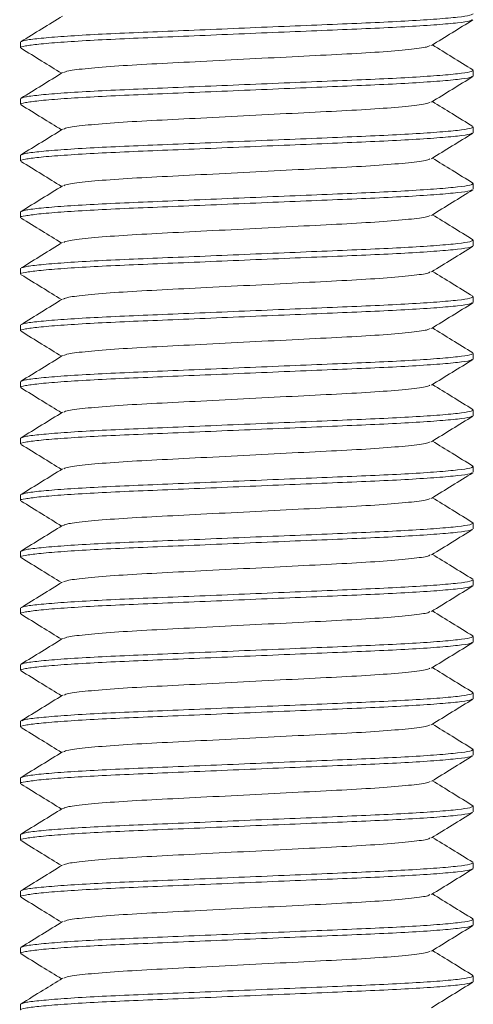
# Model space of a CAD drawing. Header units: millimetres. Extents: x 119 to 206, y 60 to 181.
# Tile 2 of 5: x 130 to 138, y 94 to 112. Entities that reach past the tile are written whole.
import ezdxf

# ---------------------------------------------------------------- set-up
doc = ezdxf.new("R2010")
doc.units = ezdxf.units.MM

msp = doc.modelspace()

# ---------------------------------------------------------------- linework, layer by layer
at = {"color": 7, "linetype": 'Continuous', "lineweight": 15}
for p, q in [((130.325, 111.431), (130.33, 111.428)), ((130.325, 111.428), (130.325, 111.328)), ((138.304, 110.938), (138.324, 110.931)), ((138.325, 110.828), (138.325, 110.928)), ((130.325, 110.431), (130.33, 110.428)), ((130.325, 110.428), (130.325, 110.328)), ((138.325, 109.828), (138.325, 109.928)), ((130.325, 109.431), (130.33, 109.428)), ((130.325, 109.428), (130.325, 109.328)), ((138.305, 108.937), (138.324, 108.931)), ((138.325, 108.828), (138.325, 108.928)), ((130.325, 108.431), (130.33, 108.428)), ((130.325, 108.428), (130.325, 108.328)), ((138.305, 107.937), (138.324, 107.931)), ((138.325, 107.828), (138.325, 107.928)), ((130.325, 107.431), (130.33, 107.428)), ((130.325, 107.428), (130.325, 107.328)), ((138.305, 106.937), (138.324, 106.931)), ((138.325, 106.828), (138.325, 106.928)), ((130.325, 106.431), (130.33, 106.428)), ((130.325, 106.428), (130.325, 106.328)), ((138.325, 105.828), (138.325, 105.928)), ((130.325, 105.431), (130.33, 105.428)), ((130.325, 105.428), (130.325, 105.328)), ((138.304, 104.938), (138.324, 104.931)), ((138.325, 104.828), (138.325, 104.928)), ((130.325, 104.431), (130.33, 104.428)), ((130.325, 104.428), (130.325, 104.328)), ((138.305, 103.937), (138.324, 103.931)), ((138.325, 103.828), (138.325, 103.928)), ((130.325, 103.431), (130.33, 103.428)), ((130.325, 103.428), (130.325, 103.328)), ((138.304, 102.938), (138.324, 102.931)), ((138.325, 102.828), (138.325, 102.928)), ((130.325, 102.431), (130.33, 102.428)), ((130.325, 102.428), (130.325, 102.328)), ((138.325, 101.828), (138.325, 101.928)), ((130.325, 101.431), (130.33, 101.428)), ((130.325, 101.428), (130.325, 101.328)), ((138.302, 100.938), (138.324, 100.931)), ((138.325, 100.828), (138.325, 100.928)), ((130.325, 100.431), (130.33, 100.428)), ((130.325, 100.428), (130.325, 100.328)), ((138.305, 99.937), (138.324, 99.931)), ((138.325, 99.828), (138.325, 99.928)), ((130.325, 99.431), (130.33, 99.428)), ((130.325, 99.428), (130.325, 99.328)), ((138.304, 98.938), (138.324, 98.931)), ((138.325, 98.828), (138.325, 98.928)), ((130.325, 98.431), (130.33, 98.428)), ((130.325, 98.428), (130.325, 98.328)), ((138.304, 97.938), (138.324, 97.931)), ((138.325, 97.828), (138.325, 97.928)), ((130.325, 97.431), (130.33, 97.428)), ((130.325, 97.428), (130.325, 97.328)), ((138.325, 96.828), (138.325, 96.928)), ((130.325, 96.431), (130.33, 96.428)), ((130.325, 96.428), (130.325, 96.328)), ((138.305, 95.937), (138.324, 95.931)), ((138.325, 95.828), (138.325, 95.928)), ((130.325, 95.431), (130.33, 95.428)), ((130.325, 95.428), (130.325, 95.328)), ((138.305, 94.937), (138.324, 94.931)), ((138.325, 94.828), (138.325, 94.928)), ((130.325, 94.431), (130.33, 94.428)), ((130.325, 94.428), (130.325, 94.328))]:
    msp.add_line(p, q, dxfattribs=at)
for points, knots in [([(131.066, 111.889), (130.944, 111.814), (130.699, 111.663), (130.455, 111.513), (130.333, 111.438)], [0, 0, 0, 0, 0.499924, 1, 1, 1, 1]), ([(138.32, 111.928), (138.31, 111.92), (138.288, 111.901), (138.068, 111.869), (137.703, 111.836), (137.205, 111.803), (136.606, 111.773), (135.926, 111.745), (135.178, 111.714), (134.383, 111.681), (133.586, 111.647), (132.832, 111.616), (132.141, 111.588), (131.528, 111.558), (131.011, 111.525), (130.628, 111.492), (130.395, 111.462), (130.361, 111.445), (130.346, 111.438)], [0, 0, 0, 0, 0.057562, 0.121885, 0.18707, 0.251821, 0.314892, 0.376579, 0.44034, 0.505379, 0.570419, 0.63418, 0.695867, 0.758938, 0.823689, 0.888874, 0.953197, 1, 1, 1, 1]), ([(138.301, 111.82), (138.293, 111.814), (138.272, 111.798), (138.066, 111.769), (137.704, 111.736), (137.204, 111.703), (136.606, 111.673), (135.926, 111.645), (135.178, 111.614), (134.383, 111.581), (133.586, 111.547), (132.832, 111.516), (132.141, 111.488), (131.528, 111.458), (131.013, 111.425), (130.622, 111.392), (130.397, 111.359), (130.304, 111.34), (130.328, 111.329), (130.33, 111.328)], [0, 0, 0, 0, 0.038711, 0.102946, 0.168042, 0.232705, 0.295691, 0.357294, 0.420967, 0.485918, 0.550869, 0.614543, 0.676146, 0.739131, 0.803794, 0.86889, 0.933125, 0.995304, 1, 1, 1, 1]), ([(137.585, 111.368), (137.707, 111.443), (137.952, 111.594), (138.196, 111.745), (138.318, 111.82)], [0, 0, 0, 0, 0.499908, 1, 1, 1, 1]), ([(137.561, 111.367), (137.548, 111.359), (137.514, 111.337), (137.207, 111.297), (136.694, 111.253), (136.018, 111.214), (135.232, 111.175), (134.373, 111.131), (133.511, 111.086), (132.715, 111.047), (132.024, 111.008), (131.489, 110.964), (131.153, 110.923), (131.104, 110.899), (131.084, 110.889)], [0, 0, 0, 0, 0.057033, 0.145894, 0.234755, 0.320573, 0.406392, 0.495253, 0.584114, 0.669932, 0.755751, 0.844612, 0.933473, 1, 1, 1, 1]), ([(138.317, 110.937), (138.195, 111.013), (137.957, 111.16), (137.718, 111.307), (137.602, 111.378)], [0, 0, 0, 0, 0.512926, 1, 1, 1, 1]), ([(130.332, 111.32), (130.454, 111.244), (130.693, 111.097), (130.931, 110.95), (131.048, 110.878)], [0, 0, 0, 0, 0.5122692, 1, 1, 1, 1]), ([(138.299, 110.819), (138.292, 110.813), (138.271, 110.798), (138.066, 110.769), (137.704, 110.736), (137.204, 110.703), (136.606, 110.673), (135.926, 110.645), (135.178, 110.614), (134.383, 110.581), (133.586, 110.547), (132.832, 110.516), (132.141, 110.488), (131.528, 110.458), (131.013, 110.425), (130.622, 110.392), (130.397, 110.359), (130.304, 110.34), (130.328, 110.329), (130.33, 110.328)], [0, 0, 0, 0, 0.037234, 0.101568, 0.166764, 0.231526, 0.294609, 0.356306, 0.420078, 0.485128, 0.550179, 0.613951, 0.675648, 0.738731, 0.803493, 0.868689, 0.933023, 0.995297, 1, 1, 1, 1]), ([(131.065, 110.889), (130.943, 110.814), (130.698, 110.663), (130.454, 110.512), (130.332, 110.437)], [0, 0, 0, 0, 0.49991, 1, 1, 1, 1]), ([(138.32, 110.928), (138.31, 110.92), (138.288, 110.901), (138.068, 110.869), (137.703, 110.836), (137.205, 110.803), (136.606, 110.773), (135.926, 110.745), (135.178, 110.714), (134.383, 110.681), (133.586, 110.647), (132.832, 110.616), (132.141, 110.588), (131.528, 110.558), (131.011, 110.525), (130.627, 110.492), (130.394, 110.462), (130.36, 110.445), (130.345, 110.437)], [0, 0, 0, 0, 0.057498, 0.12175, 0.186863, 0.251543, 0.314545, 0.376164, 0.439854, 0.504822, 0.56979, 0.63348, 0.695099, 0.758101, 0.82278, 0.887893, 0.952145, 1, 1, 1, 1]), ([(137.584, 110.367), (137.706, 110.443), (137.951, 110.593), (138.195, 110.744), (138.317, 110.819)], [0, 0, 0, 0, 0.499926, 1, 1, 1, 1]), ([(130.332, 110.32), (130.454, 110.244), (130.693, 110.097), (130.931, 109.95), (131.048, 109.878)], [0, 0, 0, 0, 0.512504, 1, 1, 1, 1]), ([(137.56, 110.367), (137.547, 110.358), (137.513, 110.337), (137.207, 110.297), (136.694, 110.253), (136.018, 110.214), (135.232, 110.175), (134.373, 110.131), (133.511, 110.086), (132.715, 110.047), (132.024, 110.008), (131.489, 109.964), (131.153, 109.923), (131.105, 109.9), (131.084, 109.89)], [0, 0, 0, 0, 0.056027, 0.145011, 0.233995, 0.319932, 0.40587, 0.494854, 0.583838, 0.669776, 0.755713, 0.844697, 0.933681, 1, 1, 1, 1]), ([(138.316, 109.938), (138.193, 110.014), (137.956, 110.16), (137.718, 110.307), (137.602, 110.378)], [0, 0, 0, 0, 0.5137684, 1, 1, 1, 1]), ([(138.298, 109.818), (138.291, 109.813), (138.27, 109.797), (138.066, 109.769), (137.704, 109.736), (137.204, 109.703), (136.606, 109.673), (135.926, 109.645), (135.178, 109.614), (134.383, 109.581), (133.586, 109.547), (132.832, 109.516), (132.141, 109.488), (131.528, 109.458), (131.013, 109.425), (130.622, 109.392), (130.397, 109.359), (130.304, 109.34), (130.328, 109.329), (130.33, 109.328)], [0, 0, 0, 0, 0.036139, 0.100546, 0.1658163, 0.2306521, 0.2938061, 0.3555739, 0.4194179, 0.4845427, 0.5496675, 0.6135116, 0.6752793, 0.7384333, 0.8032691, 0.8685394, 0.9329464, 0.9952918, 1, 1, 1, 1]), ([(131.065, 109.889), (130.943, 109.814), (130.699, 109.663), (130.454, 109.513), (130.332, 109.437)], [0, 0, 0, 0, 0.4999204, 1, 1, 1, 1]), ([(138.32, 109.928), (138.31, 109.92), (138.288, 109.901), (138.068, 109.869), (137.703, 109.836), (137.205, 109.803), (136.606, 109.773), (135.926, 109.745), (135.178, 109.714), (134.383, 109.681), (133.586, 109.647), (132.832, 109.616), (132.141, 109.588), (131.528, 109.558), (131.011, 109.525), (130.628, 109.492), (130.395, 109.462), (130.36, 109.445), (130.346, 109.438)], [0, 0, 0, 0, 0.057531, 0.121818, 0.186968, 0.251684, 0.314721, 0.376375, 0.440101, 0.505105, 0.570109, 0.633835, 0.695489, 0.758526, 0.823242, 0.888391, 0.952679, 1, 1, 1, 1]), ([(137.583, 109.367), (137.705, 109.442), (137.95, 109.593), (138.194, 109.743), (138.316, 109.819)], [0, 0, 0, 0, 0.4999165, 1, 1, 1, 1]), ([(130.331, 109.32), (130.454, 109.245), (130.693, 109.097), (130.931, 108.95), (131.048, 108.878)], [0, 0, 0, 0, 0.512044, 1, 1, 1, 1]), ([(137.558, 109.366), (137.545, 109.358), (137.512, 109.336), (137.207, 109.297), (136.694, 109.253), (136.018, 109.214), (135.232, 109.175), (134.373, 109.131), (133.511, 109.086), (132.715, 109.047), (132.024, 109.008), (131.49, 108.964), (131.155, 108.923), (131.107, 108.9), (131.087, 108.891)], [0, 0, 0, 0, 0.054765, 0.144061, 0.233358, 0.319597, 0.405835, 0.495132, 0.584428, 0.670667, 0.756906, 0.846202, 0.935498, 1, 1, 1, 1]), ([(138.318, 108.937), (138.196, 109.012), (137.957, 109.16), (137.718, 109.307), (137.602, 109.378)], [0, 0, 0, 0, 0.512272, 1, 1, 1, 1]), ([(138.32, 108.928), (138.31, 108.92), (138.288, 108.901), (138.068, 108.869), (137.703, 108.836), (137.205, 108.803), (136.606, 108.773), (135.926, 108.745), (135.178, 108.714), (134.383, 108.681), (133.586, 108.647), (132.832, 108.616), (132.141, 108.588), (131.528, 108.558), (131.011, 108.525), (130.628, 108.492), (130.397, 108.462), (130.362, 108.445), (130.348, 108.438)], [0, 0, 0, 0, 0.057637, 0.122044, 0.187314, 0.25215, 0.315304, 0.377071, 0.440915, 0.50604, 0.571165, 0.635009, 0.696776, 0.75993, 0.824766, 0.890036, 0.954443, 1, 1, 1, 1]), ([(138.3, 108.819), (138.292, 108.813), (138.271, 108.798), (138.066, 108.769), (137.704, 108.736), (137.204, 108.703), (136.606, 108.673), (135.926, 108.645), (135.178, 108.614), (134.383, 108.581), (133.586, 108.547), (132.832, 108.516), (132.141, 108.488), (131.528, 108.458), (131.013, 108.425), (130.622, 108.392), (130.397, 108.359), (130.304, 108.34), (130.328, 108.329), (130.33, 108.328)], [0, 0, 0, 0, 0.037828, 0.1021221, 0.1672781, 0.2320002, 0.2950436, 0.3567031, 0.4204353, 0.485446, 0.5504566, 0.6141888, 0.6758483, 0.7388917, 0.8036139, 0.8687698, 0.9330639, 0.9953001, 1, 1, 1, 1]), ([(131.067, 108.89), (130.945, 108.815), (130.7, 108.664), (130.456, 108.513), (130.334, 108.438)], [0, 0, 0, 0, 0.499916, 1, 1, 1, 1]), ([(137.584, 108.367), (137.707, 108.443), (137.951, 108.594), (138.195, 108.744), (138.318, 108.82)], [0, 0, 0, 0, 0.499919, 1, 1, 1, 1]), ([(138.318, 107.937), (138.196, 108.012), (137.957, 108.16), (137.718, 108.307), (137.602, 108.378)], [0, 0, 0, 0, 0.512367, 1, 1, 1, 1]), ([(130.333, 108.319), (130.456, 108.244), (130.694, 108.097), (130.932, 107.95), (131.048, 107.878)], [0, 0, 0, 0, 0.513225, 1, 1, 1, 1]), ([(137.56, 108.367), (137.547, 108.359), (137.514, 108.337), (137.207, 108.297), (136.694, 108.253), (136.018, 108.214), (135.232, 108.175), (134.373, 108.131), (133.511, 108.086), (132.715, 108.047), (132.024, 108.008), (131.49, 107.964), (131.155, 107.923), (131.107, 107.9), (131.086, 107.89)], [0, 0, 0, 0, 0.056519, 0.145613, 0.234706, 0.320749, 0.406791, 0.495885, 0.584978, 0.671021, 0.757063, 0.846157, 0.93525, 1, 1, 1, 1]), ([(131.067, 107.89), (130.944, 107.815), (130.7, 107.664), (130.456, 107.513), (130.334, 107.438)], [0, 0, 0, 0, 0.499926, 1, 1, 1, 1]), ([(138.32, 107.928), (138.31, 107.92), (138.288, 107.901), (138.068, 107.869), (137.703, 107.836), (137.205, 107.803), (136.606, 107.773), (135.926, 107.745), (135.178, 107.714), (134.383, 107.681), (133.586, 107.647), (132.832, 107.616), (132.141, 107.588), (131.528, 107.558), (131.011, 107.525), (130.628, 107.492), (130.396, 107.462), (130.362, 107.445), (130.348, 107.438)], [0, 0, 0, 0, 0.057632, 0.122034, 0.187299, 0.252129, 0.315277, 0.37704, 0.440879, 0.505998, 0.571117, 0.634956, 0.696718, 0.759867, 0.824697, 0.889962, 0.954363, 1, 1, 1, 1]), ([(138.301, 107.819), (138.293, 107.814), (138.271, 107.798), (138.066, 107.769), (137.704, 107.736), (137.204, 107.703), (136.606, 107.673), (135.926, 107.645), (135.178, 107.614), (134.383, 107.581), (133.586, 107.547), (132.832, 107.516), (132.141, 107.488), (131.528, 107.458), (131.013, 107.425), (130.622, 107.392), (130.397, 107.359), (130.304, 107.34), (130.328, 107.329), (130.33, 107.328)], [0, 0, 0, 0, 0.038325, 0.102586, 0.167708, 0.232397, 0.295408, 0.357035, 0.420735, 0.485712, 0.550689, 0.614388, 0.676016, 0.739027, 0.803715, 0.868838, 0.933099, 0.995303, 1, 1, 1, 1]), ([(137.585, 107.368), (137.707, 107.443), (137.951, 107.594), (138.196, 107.744), (138.318, 107.82)], [0, 0, 0, 0, 0.499907, 1, 1, 1, 1]), ([(137.56, 107.367), (137.547, 107.359), (137.514, 107.337), (137.207, 107.297), (136.694, 107.253), (136.018, 107.214), (135.232, 107.175), (134.373, 107.131), (133.511, 107.086), (132.715, 107.047), (132.024, 107.008), (131.489, 106.964), (131.153, 106.923), (131.104, 106.899), (131.084, 106.889)], [0, 0, 0, 0, 0.056605, 0.145497, 0.234388, 0.320236, 0.406084, 0.494976, 0.583867, 0.669715, 0.755563, 0.844454, 0.933346, 1, 1, 1, 1]), ([(138.318, 106.937), (138.196, 107.012), (137.957, 107.16), (137.718, 107.307), (137.602, 107.378)], [0, 0, 0, 0, 0.512229, 1, 1, 1, 1]), ([(130.333, 107.319), (130.455, 107.244), (130.694, 107.097), (130.932, 106.95), (131.048, 106.878)], [0, 0, 0, 0, 0.513146, 1, 1, 1, 1]), ([(138.301, 106.82), (138.293, 106.814), (138.272, 106.798), (138.066, 106.769), (137.704, 106.736), (137.204, 106.703), (136.606, 106.673), (135.926, 106.645), (135.178, 106.614), (134.383, 106.581), (133.586, 106.547), (132.832, 106.516), (132.141, 106.488), (131.528, 106.458), (131.013, 106.425), (130.622, 106.392), (130.397, 106.359), (130.304, 106.34), (130.328, 106.329), (130.33, 106.328)], [0, 0, 0, 0, 0.038485, 0.102735, 0.167847, 0.232525, 0.295525, 0.357142, 0.420831, 0.485797, 0.550764, 0.614452, 0.67607, 0.73907, 0.803748, 0.868859, 0.93311, 0.995303, 1, 1, 1, 1]), ([(131.065, 106.889), (130.943, 106.814), (130.698, 106.663), (130.454, 106.512), (130.332, 106.437)], [0, 0, 0, 0, 0.499912, 1, 1, 1, 1]), ([(138.32, 106.928), (138.31, 106.92), (138.288, 106.901), (138.068, 106.869), (137.703, 106.836), (137.205, 106.803), (136.606, 106.773), (135.926, 106.745), (135.178, 106.714), (134.383, 106.681), (133.586, 106.647), (132.832, 106.616), (132.141, 106.588), (131.528, 106.558), (131.011, 106.525), (130.627, 106.492), (130.394, 106.462), (130.359, 106.445), (130.345, 106.437)], [0, 0, 0, 0, 0.0574951, 0.1217433, 0.1868526, 0.2515285, 0.3145268, 0.3761423, 0.4398289, 0.5047931, 0.5697573, 0.6334439, 0.6950594, 0.7580577, 0.8227336, 0.8878429, 0.9520911, 1, 1, 1, 1]), ([(137.585, 106.368), (137.707, 106.443), (137.951, 106.594), (138.196, 106.745), (138.318, 106.82)], [0, 0, 0, 0, 0.4999161, 1, 1, 1, 1]), ([(130.332, 106.319), (130.455, 106.244), (130.693, 106.097), (130.931, 105.95), (131.048, 105.878)], [0, 0, 0, 0, 0.512619, 1, 1, 1, 1]), ([(137.561, 106.367), (137.548, 106.359), (137.514, 106.337), (137.207, 106.297), (136.694, 106.253), (136.018, 106.214), (135.232, 106.175), (134.373, 106.131), (133.511, 106.086), (132.715, 106.047), (132.024, 106.008), (131.489, 105.964), (131.153, 105.923), (131.105, 105.9), (131.084, 105.89)], [0, 0, 0, 0, 0.057028, 0.145926, 0.234824, 0.320678, 0.406532, 0.49543, 0.584328, 0.670182, 0.756037, 0.844935, 0.933832, 1, 1, 1, 1]), ([(138.316, 105.938), (138.193, 106.014), (137.956, 106.16), (137.718, 106.307), (137.602, 106.378)], [0, 0, 0, 0, 0.513796, 1, 1, 1, 1]), ([(138.298, 105.818), (138.291, 105.813), (138.269, 105.797), (138.065, 105.769), (137.704, 105.736), (137.204, 105.703), (136.606, 105.673), (135.926, 105.645), (135.178, 105.614), (134.383, 105.581), (133.586, 105.547), (132.832, 105.516), (132.141, 105.488), (131.528, 105.458), (131.013, 105.425), (130.622, 105.392), (130.397, 105.359), (130.304, 105.34), (130.328, 105.329), (130.33, 105.328)], [0, 0, 0, 0, 0.035912, 0.100334, 0.16562, 0.230471, 0.29364, 0.355422, 0.419281, 0.484421, 0.549562, 0.613421, 0.675203, 0.738372, 0.803223, 0.868508, 0.932931, 0.995291, 1, 1, 1, 1]), ([(131.065, 105.889), (130.943, 105.814), (130.699, 105.663), (130.454, 105.513), (130.332, 105.437)], [0, 0, 0, 0, 0.499914, 1, 1, 1, 1]), ([(138.32, 105.928), (138.31, 105.92), (138.288, 105.901), (138.068, 105.869), (137.703, 105.836), (137.205, 105.803), (136.606, 105.773), (135.926, 105.745), (135.178, 105.714), (134.383, 105.681), (133.586, 105.647), (132.832, 105.616), (132.141, 105.588), (131.528, 105.558), (131.011, 105.525), (130.628, 105.492), (130.395, 105.462), (130.36, 105.445), (130.345, 105.438)], [0, 0, 0, 0, 0.0575249, 0.1218065, 0.1869496, 0.251659, 0.31469, 0.3763374, 0.4400571, 0.505055, 0.5700529, 0.6337726, 0.69542, 0.7584509, 0.8231604, 0.8883035, 0.952585, 1, 1, 1, 1]), ([(137.583, 105.367), (137.705, 105.442), (137.949, 105.593), (138.194, 105.743), (138.316, 105.819)], [0, 0, 0, 0, 0.49992, 1, 1, 1, 1]), ([(130.332, 105.32), (130.454, 105.245), (130.693, 105.097), (130.931, 104.95), (131.048, 104.878)], [0, 0, 0, 0, 0.512189, 1, 1, 1, 1]), ([(137.558, 105.366), (137.545, 105.358), (137.512, 105.336), (137.207, 105.297), (136.694, 105.253), (136.018, 105.214), (135.232, 105.175), (134.373, 105.131), (133.511, 105.086), (132.715, 105.047), (132.024, 105.008), (131.49, 104.964), (131.155, 104.923), (131.106, 104.9), (131.086, 104.89)], [0, 0, 0, 0, 0.054565, 0.143796, 0.233027, 0.319202, 0.405378, 0.494609, 0.583839, 0.670015, 0.75619, 0.845421, 0.934652, 1, 1, 1, 1]), ([(138.317, 104.937), (138.195, 105.013), (137.957, 105.16), (137.718, 105.307), (137.602, 105.378)], [0, 0, 0, 0, 0.512548, 1, 1, 1, 1]), ([(138.32, 104.928), (138.31, 104.92), (138.288, 104.901), (138.068, 104.869), (137.703, 104.836), (137.205, 104.803), (136.606, 104.773), (135.926, 104.745), (135.178, 104.714), (134.383, 104.681), (133.586, 104.647), (132.832, 104.616), (132.141, 104.588), (131.528, 104.558), (131.011, 104.525), (130.628, 104.492), (130.395, 104.462), (130.361, 104.445), (130.346, 104.438)], [0, 0, 0, 0, 0.057551, 0.121861, 0.187034, 0.251772, 0.314831, 0.376507, 0.440255, 0.505282, 0.570309, 0.634057, 0.695732, 0.758792, 0.82353, 0.888703, 0.953013, 1, 1, 1, 1]), ([(138.3, 104.819), (138.292, 104.813), (138.271, 104.798), (138.066, 104.769), (137.704, 104.736), (137.204, 104.703), (136.606, 104.673), (135.926, 104.645), (135.178, 104.614), (134.383, 104.581), (133.586, 104.547), (132.832, 104.516), (132.141, 104.488), (131.528, 104.458), (131.013, 104.425), (130.622, 104.392), (130.397, 104.359), (130.304, 104.34), (130.328, 104.329), (130.33, 104.328)], [0, 0, 0, 0, 0.03787, 0.102162, 0.167315, 0.232034, 0.295075, 0.356731, 0.420461, 0.485469, 0.550476, 0.614206, 0.675863, 0.738903, 0.803623, 0.868776, 0.933067, 0.9953, 1, 1, 1, 1]), ([(131.066, 104.89), (130.944, 104.814), (130.699, 104.664), (130.455, 104.513), (130.332, 104.437)], [0, 0, 0, 0, 0.49989, 1, 1, 1, 1]), ([(137.584, 104.367), (137.706, 104.443), (137.951, 104.593), (138.195, 104.744), (138.318, 104.82)], [0, 0, 0, 0, 0.499896, 1, 1, 1, 1]), ([(138.318, 103.937), (138.196, 104.012), (137.957, 104.159), (137.718, 104.307), (137.602, 104.378)], [0, 0, 0, 0, 0.512267, 1, 1, 1, 1]), ([(130.332, 104.32), (130.454, 104.244), (130.693, 104.097), (130.931, 103.95), (131.048, 103.878)], [0, 0, 0, 0, 0.512364, 1, 1, 1, 1]), ([(137.56, 104.367), (137.547, 104.358), (137.513, 104.337), (137.207, 104.297), (136.694, 104.253), (136.018, 104.214), (135.232, 104.175), (134.373, 104.131), (133.511, 104.086), (132.715, 104.047), (132.024, 104.008), (131.49, 103.964), (131.156, 103.923), (131.108, 103.9), (131.088, 103.891)], [0, 0, 0, 0, 0.056046, 0.145266, 0.234487, 0.320652, 0.406818, 0.496038, 0.585259, 0.671425, 0.75759, 0.846811, 0.936031, 1, 1, 1, 1]), ([(131.067, 103.89), (130.945, 103.815), (130.701, 103.664), (130.456, 103.514), (130.334, 103.438)], [0, 0, 0, 0, 0.499921, 1, 1, 1, 1]), ([(138.32, 103.928), (138.31, 103.92), (138.288, 103.901), (138.068, 103.869), (137.703, 103.836), (137.205, 103.803), (136.606, 103.773), (135.926, 103.745), (135.178, 103.714), (134.383, 103.681), (133.586, 103.647), (132.832, 103.616), (132.141, 103.588), (131.528, 103.558), (131.011, 103.525), (130.628, 103.492), (130.397, 103.462), (130.363, 103.446), (130.349, 103.439)], [0, 0, 0, 0, 0.057672, 0.122118, 0.187428, 0.252303, 0.315495, 0.3773, 0.441183, 0.506347, 0.571511, 0.635394, 0.697199, 0.760391, 0.825266, 0.890576, 0.955022, 1, 1, 1, 1]), ([(138.3, 103.819), (138.292, 103.813), (138.271, 103.798), (138.066, 103.769), (137.704, 103.736), (137.204, 103.703), (136.606, 103.673), (135.926, 103.645), (135.178, 103.614), (134.383, 103.581), (133.586, 103.547), (132.832, 103.516), (132.141, 103.488), (131.528, 103.458), (131.013, 103.425), (130.622, 103.392), (130.397, 103.359), (130.304, 103.34), (130.328, 103.329), (130.33, 103.328)], [0, 0, 0, 0, 0.037852, 0.102144, 0.167299, 0.232019, 0.295061, 0.356719, 0.42045, 0.485459, 0.550468, 0.614198, 0.675856, 0.738898, 0.803619, 0.868773, 0.933066, 0.9953, 1, 1, 1, 1]), ([(137.584, 103.367), (137.706, 103.443), (137.951, 103.594), (138.195, 103.744), (138.318, 103.82)], [0, 0, 0, 0, 0.4999097, 1, 1, 1, 1]), ([(137.56, 103.367), (137.547, 103.358), (137.513, 103.337), (137.207, 103.297), (136.694, 103.253), (136.018, 103.214), (135.232, 103.175), (134.373, 103.131), (133.511, 103.086), (132.715, 103.047), (132.024, 103.008), (131.489, 102.964), (131.153, 102.923), (131.104, 102.9), (131.084, 102.889)], [0, 0, 0, 0, 0.056201, 0.145143, 0.234084, 0.31998, 0.405876, 0.494817, 0.583758, 0.669654, 0.75555, 0.844491, 0.933432, 1, 1, 1, 1]), ([(138.318, 102.937), (138.195, 103.013), (137.957, 103.16), (137.718, 103.307), (137.602, 103.378)], [0, 0, 0, 0, 0.512363, 1, 1, 1, 1]), ([(130.334, 103.319), (130.456, 103.243), (130.694, 103.097), (130.932, 102.95), (131.048, 102.878)], [0, 0, 0, 0, 0.513548, 1, 1, 1, 1]), ([(138.301, 102.82), (138.293, 102.814), (138.272, 102.798), (138.066, 102.769), (137.704, 102.736), (137.204, 102.703), (136.606, 102.673), (135.926, 102.645), (135.178, 102.614), (134.383, 102.581), (133.586, 102.547), (132.832, 102.516), (132.141, 102.488), (131.528, 102.458), (131.013, 102.425), (130.622, 102.392), (130.397, 102.359), (130.304, 102.34), (130.328, 102.329), (130.33, 102.328)], [0, 0, 0, 0, 0.03875, 0.102982, 0.168076, 0.232736, 0.295719, 0.357319, 0.42099, 0.485939, 0.550887, 0.614558, 0.676159, 0.739142, 0.803802, 0.868895, 0.933128, 0.995305, 1, 1, 1, 1]), ([(131.065, 102.889), (130.943, 102.814), (130.699, 102.663), (130.454, 102.512), (130.332, 102.437)], [0, 0, 0, 0, 0.499916, 1, 1, 1, 1]), ([(138.32, 102.928), (138.31, 102.92), (138.288, 102.901), (138.068, 102.869), (137.703, 102.836), (137.205, 102.803), (136.606, 102.773), (135.926, 102.745), (135.178, 102.714), (134.383, 102.681), (133.586, 102.647), (132.832, 102.616), (132.141, 102.588), (131.528, 102.558), (131.011, 102.525), (130.628, 102.492), (130.394, 102.462), (130.36, 102.445), (130.345, 102.437)], [0, 0, 0, 0, 0.057508, 0.12177, 0.186893, 0.251583, 0.314595, 0.376224, 0.439925, 0.504903, 0.569881, 0.633582, 0.695211, 0.758223, 0.822913, 0.888036, 0.952298, 1, 1, 1, 1]), ([(137.585, 102.368), (137.707, 102.443), (137.952, 102.594), (138.196, 102.745), (138.318, 102.82)], [0, 0, 0, 0, 0.499909, 1, 1, 1, 1]), ([(130.332, 102.32), (130.454, 102.244), (130.693, 102.097), (130.931, 101.95), (131.048, 101.878)], [0, 0, 0, 0, 0.512335, 1, 1, 1, 1]), ([(137.561, 102.367), (137.548, 102.359), (137.514, 102.337), (137.207, 102.297), (136.694, 102.253), (136.018, 102.214), (135.232, 102.175), (134.373, 102.131), (133.511, 102.086), (132.715, 102.047), (132.024, 102.008), (131.489, 101.964), (131.153, 101.923), (131.105, 101.9), (131.084, 101.89)], [0, 0, 0, 0, 0.057112, 0.14599, 0.234868, 0.320703, 0.406538, 0.495415, 0.584293, 0.670128, 0.755963, 0.844841, 0.933718, 1, 1, 1, 1]), ([(138.316, 101.938), (138.194, 102.013), (137.956, 102.16), (137.718, 102.307), (137.602, 102.378)], [0, 0, 0, 0, 0.513534, 1, 1, 1, 1]), ([(138.299, 101.819), (138.291, 101.813), (138.27, 101.798), (138.066, 101.769), (137.704, 101.736), (137.204, 101.703), (136.606, 101.673), (135.926, 101.645), (135.178, 101.614), (134.383, 101.581), (133.586, 101.547), (132.832, 101.516), (132.141, 101.488), (131.528, 101.458), (131.013, 101.425), (130.622, 101.392), (130.397, 101.359), (130.304, 101.34), (130.328, 101.329), (130.33, 101.328)], [0, 0, 0, 0, 0.036791, 0.101155, 0.166381, 0.231173, 0.294284, 0.35601, 0.419811, 0.484892, 0.549972, 0.613773, 0.675499, 0.73861, 0.803402, 0.868628, 0.932992, 0.995295, 1, 1, 1, 1]), ([(131.065, 101.889), (130.943, 101.814), (130.699, 101.663), (130.454, 101.512), (130.332, 101.437)], [0, 0, 0, 0, 0.499911, 1, 1, 1, 1]), ([(138.32, 101.928), (138.31, 101.92), (138.288, 101.901), (138.068, 101.869), (137.703, 101.836), (137.205, 101.803), (136.606, 101.773), (135.926, 101.745), (135.178, 101.714), (134.383, 101.681), (133.586, 101.647), (132.832, 101.616), (132.141, 101.588), (131.528, 101.558), (131.011, 101.525), (130.628, 101.492), (130.394, 101.462), (130.36, 101.445), (130.345, 101.437)], [0, 0, 0, 0, 0.057514, 0.1217833, 0.186914, 0.2516112, 0.3146301, 0.3762658, 0.4399733, 0.5049589, 0.5699444, 0.633652, 0.6952876, 0.7583066, 0.8230038, 0.8881345, 0.9524038, 1, 1, 1, 1]), ([(137.584, 101.367), (137.706, 101.442), (137.95, 101.593), (138.195, 101.744), (138.317, 101.819)], [0, 0, 0, 0, 0.4999265, 1, 1, 1, 1]), ([(130.332, 101.32), (130.454, 101.244), (130.693, 101.097), (130.931, 100.95), (131.048, 100.878)], [0, 0, 0, 0, 0.512444, 1, 1, 1, 1]), ([(137.559, 101.367), (137.546, 101.358), (137.513, 101.336), (137.207, 101.297), (136.694, 101.253), (136.018, 101.214), (135.232, 101.175), (134.373, 101.131), (133.511, 101.086), (132.715, 101.047), (132.024, 101.008), (131.489, 100.964), (131.153, 100.923), (131.105, 100.9), (131.084, 100.89)], [0, 0, 0, 0, 0.055572, 0.144579, 0.233587, 0.319548, 0.405508, 0.494516, 0.583524, 0.669485, 0.755445, 0.844453, 0.933461, 1, 1, 1, 1]), ([(138.316, 100.938), (138.194, 101.013), (137.956, 101.16), (137.718, 101.307), (137.602, 101.378)], [0, 0, 0, 0, 0.513132, 1, 1, 1, 1]), ([(138.32, 100.928), (138.31, 100.92), (138.288, 100.901), (138.068, 100.869), (137.703, 100.836), (137.205, 100.803), (136.606, 100.773), (135.926, 100.745), (135.178, 100.714), (134.383, 100.681), (133.586, 100.647), (132.832, 100.616), (132.141, 100.588), (131.528, 100.558), (131.011, 100.525), (130.628, 100.492), (130.395, 100.462), (130.36, 100.445), (130.345, 100.437)], [0, 0, 0, 0, 0.05752, 0.121795, 0.186932, 0.251635, 0.31466, 0.376302, 0.440016, 0.505007, 0.569999, 0.633713, 0.695354, 0.758379, 0.823083, 0.88822, 0.952495, 1, 1, 1, 1]), ([(138.299, 100.818), (138.291, 100.813), (138.27, 100.797), (138.066, 100.769), (137.704, 100.736), (137.204, 100.703), (136.606, 100.673), (135.926, 100.645), (135.178, 100.614), (134.383, 100.581), (133.586, 100.547), (132.832, 100.516), (132.141, 100.488), (131.528, 100.458), (131.013, 100.425), (130.622, 100.392), (130.397, 100.359), (130.304, 100.34), (130.328, 100.329), (130.33, 100.328)], [0, 0, 0, 0, 0.036324, 0.100719, 0.165976, 0.2308, 0.293942, 0.355697, 0.419529, 0.484642, 0.549754, 0.613586, 0.675342, 0.738484, 0.803307, 0.868565, 0.932959, 0.995293, 1, 1, 1, 1]), ([(131.065, 100.889), (130.943, 100.814), (130.699, 100.663), (130.454, 100.513), (130.332, 100.437)], [0, 0, 0, 0, 0.49992, 1, 1, 1, 1]), ([(137.583, 100.367), (137.705, 100.442), (137.95, 100.593), (138.194, 100.743), (138.316, 100.819)], [0, 0, 0, 0, 0.499916, 1, 1, 1, 1]), ([(138.318, 99.937), (138.196, 100.012), (137.957, 100.159), (137.719, 100.307), (137.602, 100.378)], [0, 0, 0, 0, 0.512192, 1, 1, 1, 1]), ([(130.332, 100.32), (130.454, 100.245), (130.693, 100.097), (130.931, 99.95), (131.048, 99.878)], [0, 0, 0, 0, 0.512038, 1, 1, 1, 1]), ([(137.558, 100.366), (137.546, 100.358), (137.512, 100.336), (137.207, 100.297), (136.694, 100.253), (136.018, 100.214), (135.232, 100.175), (134.373, 100.131), (133.511, 100.086), (132.715, 100.047), (132.024, 100.008), (131.49, 99.964), (131.156, 99.923), (131.108, 99.9), (131.088, 99.891)], [0, 0, 0, 0, 0.054987, 0.144322, 0.233658, 0.319936, 0.406213, 0.495549, 0.584884, 0.671162, 0.757439, 0.846775, 0.93611, 1, 1, 1, 1]), ([(131.067, 99.89), (130.945, 99.815), (130.701, 99.664), (130.456, 99.514), (130.334, 99.438)], [0, 0, 0, 0, 0.4999173, 1, 1, 1, 1]), ([(138.32, 99.928), (138.31, 99.92), (138.288, 99.901), (138.068, 99.869), (137.703, 99.836), (137.205, 99.803), (136.606, 99.773), (135.926, 99.745), (135.178, 99.714), (134.383, 99.681), (133.586, 99.647), (132.832, 99.616), (132.141, 99.588), (131.528, 99.558), (131.011, 99.525), (130.628, 99.492), (130.397, 99.462), (130.363, 99.446), (130.349, 99.439)], [0, 0, 0, 0, 0.0576753, 0.1221249, 0.1874383, 0.2523169, 0.3155126, 0.3773212, 0.4412074, 0.5063752, 0.5715431, 0.6354293, 0.6972378, 0.7604336, 0.8253122, 0.8906256, 0.9550751, 1, 1, 1, 1]), ([(138.3, 99.819), (138.292, 99.813), (138.271, 99.798), (138.066, 99.769), (137.704, 99.736), (137.204, 99.703), (136.606, 99.673), (135.926, 99.645), (135.178, 99.614), (134.383, 99.581), (133.586, 99.547), (132.832, 99.516), (132.141, 99.488), (131.528, 99.458), (131.013, 99.425), (130.622, 99.392), (130.397, 99.359), (130.304, 99.34), (130.328, 99.329), (130.33, 99.328)], [0, 0, 0, 0, 0.03772, 0.102021, 0.167185, 0.231914, 0.294964, 0.356631, 0.42037, 0.485388, 0.550406, 0.614146, 0.675812, 0.738862, 0.803592, 0.868755, 0.933056, 0.9953, 1, 1, 1, 1]), ([(137.584, 99.367), (137.706, 99.443), (137.951, 99.594), (138.195, 99.744), (138.318, 99.82)], [0, 0, 0, 0, 0.499918, 1, 1, 1, 1]), ([(137.56, 99.367), (137.547, 99.358), (137.513, 99.337), (137.207, 99.297), (136.694, 99.253), (136.018, 99.214), (135.232, 99.175), (134.373, 99.131), (133.511, 99.086), (132.715, 99.047), (132.024, 99.008), (131.489, 98.964), (131.154, 98.923), (131.105, 98.9), (131.084, 98.89)], [0, 0, 0, 0, 0.0563059, 0.1452821, 0.2342583, 0.3201881, 0.406118, 0.4950942, 0.5840704, 0.6700003, 0.7559301, 0.8449063, 0.9338825, 1, 1, 1, 1]), ([(138.318, 98.937), (138.195, 99.013), (137.957, 99.16), (137.718, 99.307), (137.602, 99.378)], [0, 0, 0, 0, 0.512451, 1, 1, 1, 1]), ([(130.334, 99.319), (130.456, 99.243), (130.694, 99.097), (130.932, 98.95), (131.048, 98.878)], [0, 0, 0, 0, 0.513395, 1, 1, 1, 1]), ([(138.301, 98.82), (138.293, 98.814), (138.272, 98.798), (138.066, 98.769), (137.704, 98.736), (137.204, 98.703), (136.606, 98.673), (135.926, 98.645), (135.178, 98.614), (134.383, 98.581), (133.586, 98.547), (132.832, 98.516), (132.141, 98.488), (131.528, 98.458), (131.013, 98.425), (130.622, 98.392), (130.397, 98.359), (130.304, 98.34), (130.328, 98.329), (130.33, 98.328)], [0, 0, 0, 0, 0.038447, 0.1027, 0.167814, 0.232494, 0.295497, 0.357117, 0.420808, 0.485777, 0.550746, 0.614437, 0.676057, 0.73906, 0.80374, 0.868854, 0.933107, 0.995303, 1, 1, 1, 1]), ([(131.065, 98.889), (130.943, 98.814), (130.699, 98.663), (130.455, 98.513), (130.332, 98.437)], [0, 0, 0, 0, 0.4999214, 1, 1, 1, 1]), ([(138.32, 98.928), (138.31, 98.92), (138.288, 98.901), (138.068, 98.869), (137.703, 98.836), (137.205, 98.803), (136.606, 98.773), (135.926, 98.745), (135.178, 98.714), (134.383, 98.681), (133.586, 98.647), (132.832, 98.616), (132.141, 98.588), (131.528, 98.558), (131.011, 98.525), (130.628, 98.492), (130.395, 98.462), (130.36, 98.445), (130.346, 98.438)], [0, 0, 0, 0, 0.057543, 0.121845, 0.187009, 0.251739, 0.314789, 0.376456, 0.440196, 0.505215, 0.570233, 0.633973, 0.69564, 0.758691, 0.82342, 0.888584, 0.952886, 1, 1, 1, 1]), ([(137.585, 98.368), (137.707, 98.443), (137.951, 98.594), (138.196, 98.745), (138.318, 98.82)], [0, 0, 0, 0, 0.499907, 1, 1, 1, 1]), ([(130.333, 98.319), (130.455, 98.244), (130.693, 98.097), (130.932, 97.95), (131.048, 97.878)], [0, 0, 0, 0, 0.51299, 1, 1, 1, 1]), ([(137.561, 98.367), (137.548, 98.359), (137.514, 98.337), (137.207, 98.297), (136.694, 98.253), (136.018, 98.214), (135.232, 98.175), (134.373, 98.131), (133.511, 98.086), (132.715, 98.047), (132.024, 98.008), (131.489, 97.964), (131.153, 97.923), (131.105, 97.9), (131.084, 97.889)], [0, 0, 0, 0, 0.056736, 0.145631, 0.234526, 0.320377, 0.406228, 0.495123, 0.584018, 0.669869, 0.75572, 0.844615, 0.93351, 1, 1, 1, 1]), ([(138.317, 97.937), (138.195, 98.013), (137.957, 98.16), (137.718, 98.307), (137.602, 98.378)], [0, 0, 0, 0, 0.513107, 1, 1, 1, 1]), ([(138.301, 97.819), (138.293, 97.814), (138.271, 97.798), (138.066, 97.769), (137.704, 97.736), (137.204, 97.703), (136.606, 97.673), (135.926, 97.645), (135.178, 97.614), (134.383, 97.581), (133.586, 97.547), (132.832, 97.516), (132.141, 97.488), (131.528, 97.458), (131.013, 97.425), (130.622, 97.392), (130.397, 97.359), (130.304, 97.34), (130.328, 97.329), (130.33, 97.328)], [0, 0, 0, 0, 0.038274, 0.102538, 0.167664, 0.232356, 0.29537, 0.357001, 0.420704, 0.485684, 0.550665, 0.614368, 0.675999, 0.739013, 0.803705, 0.868831, 0.933095, 0.995302, 1, 1, 1, 1]), ([(131.065, 97.889), (130.943, 97.814), (130.699, 97.663), (130.454, 97.512), (130.332, 97.437)], [0, 0, 0, 0, 0.49991, 1, 1, 1, 1]), ([(138.32, 97.928), (138.31, 97.92), (138.288, 97.901), (138.068, 97.869), (137.703, 97.836), (137.205, 97.803), (136.606, 97.773), (135.926, 97.745), (135.178, 97.714), (134.383, 97.681), (133.586, 97.647), (132.832, 97.616), (132.141, 97.588), (131.528, 97.558), (131.011, 97.525), (130.627, 97.492), (130.394, 97.462), (130.36, 97.445), (130.345, 97.437)], [0, 0, 0, 0, 0.057502, 0.121757, 0.186874, 0.251557, 0.314563, 0.376185, 0.439879, 0.504851, 0.569822, 0.633516, 0.695139, 0.758144, 0.822828, 0.887944, 0.9522, 1, 1, 1, 1]), ([(137.585, 97.368), (137.707, 97.443), (137.951, 97.594), (138.196, 97.744), (138.318, 97.82)], [0, 0, 0, 0, 0.4999185, 1, 1, 1, 1]), ([(130.332, 97.32), (130.455, 97.244), (130.693, 97.097), (130.931, 96.95), (131.048, 96.878)], [0, 0, 0, 0, 0.512621, 1, 1, 1, 1]), ([(137.561, 97.367), (137.548, 97.359), (137.514, 97.337), (137.207, 97.297), (136.694, 97.253), (136.018, 97.214), (135.232, 97.175), (134.373, 97.131), (133.511, 97.086), (132.715, 97.047), (132.024, 97.008), (131.489, 96.964), (131.153, 96.923), (131.105, 96.9), (131.084, 96.89)], [0, 0, 0, 0, 0.056864, 0.145756, 0.234648, 0.320497, 0.406346, 0.495238, 0.58413, 0.669979, 0.755828, 0.84472, 0.933612, 1, 1, 1, 1]), ([(138.316, 96.938), (138.194, 97.014), (137.956, 97.16), (137.718, 97.307), (137.602, 97.378)], [0, 0, 0, 0, 0.5136729, 1, 1, 1, 1]), ([(138.32, 96.928), (138.31, 96.92), (138.288, 96.901), (138.068, 96.869), (137.703, 96.836), (137.205, 96.803), (136.606, 96.773), (135.926, 96.745), (135.178, 96.714), (134.383, 96.681), (133.586, 96.647), (132.832, 96.616), (132.141, 96.588), (131.528, 96.558), (131.011, 96.525), (130.628, 96.492), (130.395, 96.462), (130.36, 96.445), (130.345, 96.437)], [0, 0, 0, 0, 0.0575235, 0.1218035, 0.186945, 0.2516529, 0.3146824, 0.3763282, 0.4400464, 0.5050427, 0.570039, 0.6337571, 0.695403, 0.7584325, 0.8231403, 0.8882819, 0.9525618, 1, 1, 1, 1]), ([(138.298, 96.818), (138.29, 96.813), (138.269, 96.797), (138.065, 96.769), (137.704, 96.736), (137.204, 96.703), (136.606, 96.673), (135.926, 96.645), (135.178, 96.614), (134.383, 96.581), (133.586, 96.547), (132.832, 96.516), (132.141, 96.488), (131.528, 96.458), (131.013, 96.425), (130.622, 96.392), (130.397, 96.359), (130.304, 96.34), (130.328, 96.329), (130.33, 96.328)], [0, 0, 0, 0, 0.035881, 0.100305, 0.165593, 0.230446, 0.293617, 0.355401, 0.419262, 0.484405, 0.549547, 0.613408, 0.675192, 0.738363, 0.803216, 0.868504, 0.932928, 0.995291, 1, 1, 1, 1]), ([(131.065, 96.889), (130.943, 96.814), (130.699, 96.663), (130.454, 96.513), (130.332, 96.437)], [0, 0, 0, 0, 0.499921, 1, 1, 1, 1]), ([(137.583, 96.367), (137.705, 96.442), (137.949, 96.593), (138.194, 96.743), (138.316, 96.819)], [0, 0, 0, 0, 0.499918, 1, 1, 1, 1]), ([(138.318, 95.937), (138.196, 96.012), (137.957, 96.159), (137.718, 96.307), (137.602, 96.378)], [0, 0, 0, 0, 0.5122202, 1, 1, 1, 1]), ([(130.332, 96.32), (130.454, 96.245), (130.693, 96.097), (130.931, 95.95), (131.048, 95.878)], [0, 0, 0, 0, 0.512117, 1, 1, 1, 1]), ([(137.558, 96.366), (137.545, 96.358), (137.512, 96.336), (137.207, 96.297), (136.694, 96.253), (136.018, 96.214), (135.232, 96.175), (134.373, 96.131), (133.511, 96.086), (132.715, 96.047), (132.024, 96.008), (131.49, 95.964), (131.156, 95.923), (131.107, 95.9), (131.087, 95.891)], [0, 0, 0, 0, 0.054564, 0.143901, 0.233238, 0.319517, 0.405796, 0.495133, 0.584471, 0.67075, 0.757028, 0.846366, 0.935703, 1, 1, 1, 1]), ([(131.067, 95.89), (130.945, 95.815), (130.7, 95.664), (130.456, 95.514), (130.334, 95.438)], [0, 0, 0, 0, 0.4999157, 1, 1, 1, 1]), ([(138.32, 95.928), (138.31, 95.92), (138.288, 95.901), (138.068, 95.869), (137.703, 95.836), (137.205, 95.803), (136.606, 95.773), (135.926, 95.745), (135.178, 95.714), (134.383, 95.681), (133.586, 95.647), (132.832, 95.616), (132.141, 95.588), (131.528, 95.558), (131.011, 95.525), (130.628, 95.492), (130.397, 95.462), (130.363, 95.445), (130.348, 95.439)], [0, 0, 0, 0, 0.05765, 0.122072, 0.187357, 0.252207, 0.315376, 0.377157, 0.441016, 0.506155, 0.571295, 0.635153, 0.696935, 0.760103, 0.824954, 0.890239, 0.95466, 1, 1, 1, 1]), ([(138.3, 95.819), (138.292, 95.813), (138.271, 95.798), (138.066, 95.769), (137.704, 95.736), (137.204, 95.703), (136.606, 95.673), (135.926, 95.645), (135.178, 95.614), (134.383, 95.581), (133.586, 95.547), (132.832, 95.516), (132.141, 95.488), (131.528, 95.458), (131.013, 95.425), (130.622, 95.392), (130.397, 95.359), (130.304, 95.34), (130.328, 95.329), (130.33, 95.328)], [0, 0, 0, 0, 0.038043, 0.102322, 0.167464, 0.232172, 0.295201, 0.356847, 0.420565, 0.485561, 0.550557, 0.614275, 0.675921, 0.73895, 0.803658, 0.868799, 0.933079, 0.995301, 1, 1, 1, 1]), ([(137.585, 95.368), (137.707, 95.443), (137.951, 95.594), (138.196, 95.744), (138.318, 95.82)], [0, 0, 0, 0, 0.499919, 1, 1, 1, 1]), ([(137.561, 95.367), (137.547, 95.359), (137.514, 95.337), (137.207, 95.297), (136.694, 95.253), (136.018, 95.214), (135.232, 95.175), (134.373, 95.131), (133.511, 95.086), (132.715, 95.047), (132.024, 95.008), (131.49, 94.964), (131.155, 94.923), (131.106, 94.9), (131.086, 94.89)], [0, 0, 0, 0, 0.056729, 0.14576, 0.23479, 0.320773, 0.406755, 0.495786, 0.584817, 0.670799, 0.756782, 0.845812, 0.934843, 1, 1, 1, 1]), ([(138.318, 94.937), (138.196, 95.012), (137.957, 95.16), (137.718, 95.307), (137.602, 95.378)], [0, 0, 0, 0, 0.512397, 1, 1, 1, 1]), ([(130.332, 95.319), (130.455, 95.244), (130.693, 95.097), (130.932, 94.95), (131.048, 94.878)], [0, 0, 0, 0, 0.512566, 1, 1, 1, 1]), ([(138.3, 94.819), (138.292, 94.813), (138.271, 94.798), (138.066, 94.769), (137.704, 94.736), (137.204, 94.703), (136.606, 94.673), (135.926, 94.645), (135.178, 94.614), (134.383, 94.581), (133.586, 94.547), (132.832, 94.516), (132.141, 94.488), (131.528, 94.458), (131.013, 94.425), (130.622, 94.392), (130.397, 94.359), (130.304, 94.34), (130.328, 94.329), (130.33, 94.328)], [0, 0, 0, 0, 0.037962, 0.102247, 0.167394, 0.232107, 0.295142, 0.356793, 0.420516, 0.485518, 0.550519, 0.614243, 0.675893, 0.738928, 0.803641, 0.868788, 0.933073, 0.995301, 1, 1, 1, 1]), ([(131.066, 94.89), (130.952, 94.819), (130.707, 94.668), (130.463, 94.518), (130.333, 94.438)], [0, 0, 0, 0, 0.469199, 1, 1, 1, 1]), ([(138.32, 94.928), (138.31, 94.92), (138.288, 94.901), (138.068, 94.869), (137.703, 94.836), (137.205, 94.803), (136.606, 94.773), (135.926, 94.745), (135.178, 94.714), (134.383, 94.681), (133.586, 94.647), (132.832, 94.616), (132.141, 94.588), (131.528, 94.558), (131.011, 94.525), (130.628, 94.492), (130.396, 94.462), (130.362, 94.445), (130.347, 94.438)], [0, 0, 0, 0, 0.057609, 0.121985, 0.187224, 0.252028, 0.315152, 0.37689, 0.440703, 0.505796, 0.570889, 0.634702, 0.69644, 0.759564, 0.824368, 0.889607, 0.953983, 1, 1, 1, 1]), ([(137.584, 94.367), (137.707, 94.443), (137.951, 94.594), (138.195, 94.744), (138.318, 94.82)], [0, 0, 0, 0, 0.499909, 1, 1, 1, 1])]:
    msp.add_open_spline(points, degree=3, knots=knots, dxfattribs=at)

doc.saveas('drawing.dxf')
